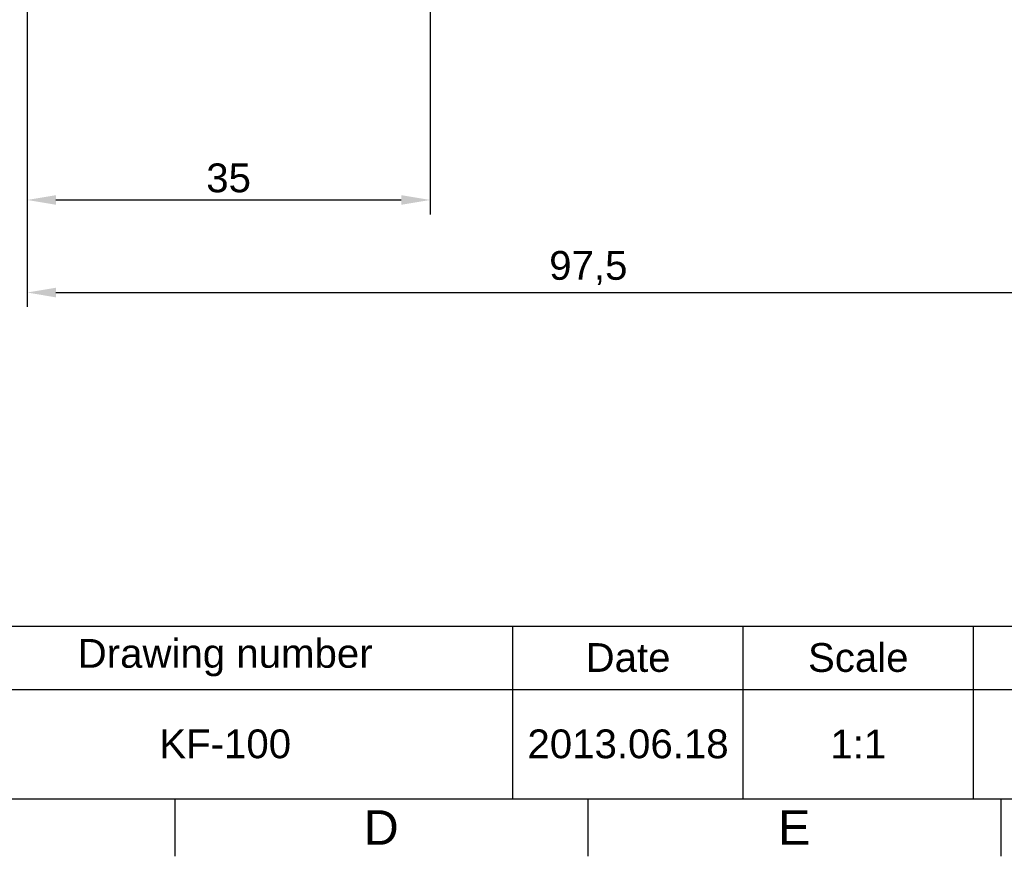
# Model space of a CAD drawing. Header units: millimetres. Extents: x 2448 to 4464, y 45 to 864.
# Tile 2 of 7: x 2547 to 2633, y 45 to 118. Entities that reach past the tile are written whole.
import ezdxf

# ---------------------------------------------------------------- set-up
doc = ezdxf.new("R2010")
doc.units = ezdxf.units.MM
doc.header["$LTSCALE"] = 0.1
doc.linetypes.add('CENTERX2', pattern=[101.6, 63.5, -12.7, 12.7, -12.7])
for name, color, linetype in [('DIM', 3, 'Continuous'), ('FORM', 7, 'Continuous'), ('TEXT', 2, 'Continuous')]:
    doc.layers.add(name, color=color, linetype=linetype)
doc.styles.get("Standard").update_dxf_attribs({"font": 'arial_0.ttf'})
doc.dimstyles.new('ISO-25', dxfattribs={"dimtxt": 2.5, "dimasz": 2.5, "dimexe": 1.25, "dimexo": 0.625, "dimtad": 1, "dimtxsty": 'Standard', "dimcen": 2.5, "dimadec": 0, "dimazin": 0, "dimtfac": 1, "dimtmove": 0, "dimatfit": 3, "dimfxl": 1, "dimarcsym": 0})

# ---------------------------------------------------------------- blocks, each defined once
blk = doc.blocks.new('*D88')
at = {"layer": 'Defpoints', "color": 0, "transparency": 16777216}
for p in [(2645.135, 143.007), (2547.635, 127.317), (2645.135, 94.016)]:
    blk.add_point(p, dxfattribs=at)
at = {"layer": 'DIM', "color": 0, "lineweight": -2, "transparency": 16777216}
for p, q in [((2645.135, 142.382), (2645.135, 92.766)), ((2547.635, 126.692), (2547.635, 92.766)), ((2550.135, 94.016), (2642.635, 94.016))]:
    blk.add_line(p, q, dxfattribs=at)
at = {"layer": 'DIM', "color": 0, "transparency": 16777216}
for points in [[(2550.135, 94.433), (2550.135, 93.599), (2547.635, 94.016)], [(2642.635, 94.433), (2642.635, 93.599), (2645.135, 94.016)]]:
    blk.add_solid(points, dxfattribs=at)
at = {"layer": 'DIM', "color": 0, "transparency": 16777216, "insert": (2596.385, 96.143), "char_height": 2.5, "attachment_point": 5}
blk.add_mtext('97,5', dxfattribs=at)
blk = doc.blocks.new('*D90')
at = {"layer": 'Defpoints', "color": 0, "transparency": 16777216}
for p in [(2582.635, 134.327), (2547.635, 127.317), (2582.635, 102.058)]:
    blk.add_point(p, dxfattribs=at)
at = {"layer": 'DIM', "color": 0, "lineweight": -2, "transparency": 16777216}
for p, q in [((2582.635, 133.702), (2582.635, 100.808)), ((2547.635, 126.692), (2547.635, 100.808)), ((2550.135, 102.058), (2580.135, 102.058))]:
    blk.add_line(p, q, dxfattribs=at)
at = {"layer": 'DIM', "color": 0, "transparency": 16777216}
for points in [[(2550.135, 102.474), (2550.135, 101.641), (2547.635, 102.058)], [(2580.135, 102.474), (2580.135, 101.641), (2582.635, 102.058)]]:
    blk.add_solid(points, dxfattribs=at)
at = {"layer": 'DIM', "color": 0, "transparency": 16777216, "insert": (2565.135, 103.96), "char_height": 2.5, "attachment_point": 5}
blk.add_mtext('35', dxfattribs=at)

msp = doc.modelspace()

# ---------------------------------------------------------------- linework, layer by layer
at = {"layer": 'FORM'}
for p, q in [((2539.843, 65.048), (2739.837, 65.048)), ((2589.837, 50.048), (2589.837, 65.048)), ((2589.837, 50.048), (2589.837, 65.048)), ((2609.837, 50.048), (2609.837, 65.048)), ((2629.837, 50.048), (2629.837, 65.048)), ((2539.843, 59.548), (2679.837, 59.548)), ((2452.837, 50.048), (2739.837, 50.048)), ((2560.462, 50.048), (2560.462, 45.048)), ((2596.337, 50.048), (2596.337, 45.048)), ((2632.212, 50.048), (2632.212, 45.048))]:
    msp.add_line(p, q, dxfattribs=at)

# ---------------------------------------------------------------- texts
at = {"layer": 'FORM', "char_height": 3, "attachment_point": 5}
for s, insert in [('D', (2578.4, 47.548)), ('E', (2614.275, 47.548))]:
    msp.add_mtext_dynamic_manual_height_columns(s, width=5, gutter_width=12.5, heights=[0], dxfattribs=dict(at, insert=insert))
at = {"layer": 'TEXT', "char_height": 2.5, "attachment_point": 5}
for s, width, insert in [('Drawing number', 50, (2564.837, 62.298)), ('Date', 20, (2599.837, 62.298)), ('Scale', 20, (2619.837, 62.298)), ('2013.06.18', 20, (2599.837, 54.798)), ('1:1', 20, (2619.837, 54.798))]:
    msp.add_mtext_dynamic_manual_height_columns(s, width=width, gutter_width=12.5, heights=[0], dxfattribs=dict(at, insert=insert))
at = {"layer": 'TEXT', "linetype": 'CENTERX2', "insert": (2564.84, 54.798), "char_height": 2.5, "attachment_point": 5}
msp.add_mtext_dynamic_manual_height_columns('KF-100', width=49.99386, gutter_width=12.5, heights=[0], dxfattribs=at)

# ---------------------------------------------------------------- dimensions: what is measured, and where the dimension line sits
at = {"layer": 'DIM'}
for base, p2, picture, middle in [((2645.135, 94.016), (2645.135, 143.007), '*D88', (2596.385, 96.143)), ((2582.635, 102.058), (2582.635, 134.327), '*D90', (2565.135, 103.96))]:
    dim = msp.add_linear_dim(base=base, p1=(2547.635, 127.317), p2=p2, dimstyle='ISO-25', dxfattribs=at)
    dim.commit()
    dim.dimension.update_dxf_attribs({"geometry": picture, "text_midpoint": middle})

doc.saveas('drawing.dxf')
